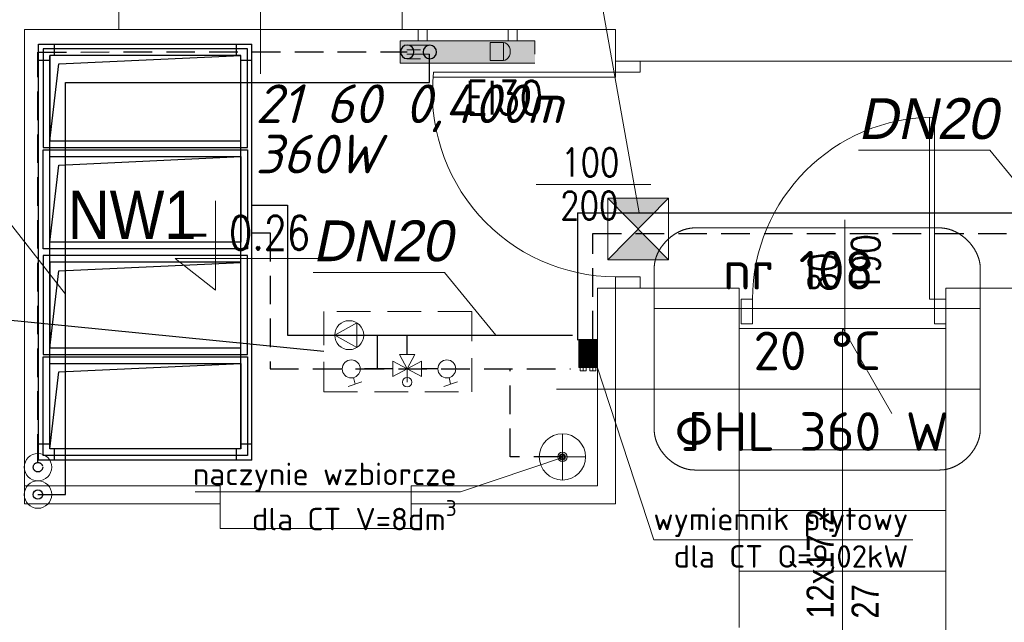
# Model space of a CAD drawing. Header units: millimetres. Extents: x 12823 to 36134, y -75536 to -5600.
# Tile 22 of 26: x 34372 to 34810, y -74366 to -74098. Entities that reach past the tile are written whole.
import ezdxf
from ezdxf import colors
from ezdxf.entities.mleader import LeaderData, LeaderLine
from ezdxf.math import Vec2, Vec3

# ---------------------------------------------------------------- set-up
doc = ezdxf.new("R2010")
doc.units = ezdxf.units.MM
for name, pattern in [('2_BUBS05', [1.5, 1, -0.5]), ('CHSW', [0]), ('DASHED', [19.05, 12.7, -6.35])]:
    doc.linetypes.add(name, pattern=pattern)
doc.layers.get('0').update_dxf_attribs({"lineweight": 0})
doc.layers.add('F_SAN_Grzejniki CO na rzucie', color=16, linetype='Continuous')
doc.layers.add('SAN_Piony CO na rzucie', color=8, linetype='Continuous')
for name, color, linetype, lineweight in [('SAN_Armatura CO na rozwinięciu', 7, 'Continuous', 13), ('SAN_Armatura CO na rzucie', 7, 'Continuous', 20), ('SAN_ARMATURA_CO_NA_RZUCIE', 7, 'Continuous', 30), ('SAN_Etykiety pomieszczeń na rzucie', 112, 'Continuous', 15), ('SAN_Grzejniki CO na rzucie', 16, 'Continuous', 13), ('SAN_Przewody powrotne CO na rzucie', 150, 'DASHED', 30), ('SAN_Przewody zasilające CO na rzucie', 12, 'Continuous', 30), ('SAN_PRZEWODY_POWROTNE_CT', 46, 'Continuous', 30), ('SAN_PRZEWODY_ZASILAJACE_CT', 234, 'Continuous', 30), ('TK-CO-stary budynek zasilanie', 88, 'Continuous', 30), ('TK-CT opis', 184, 'Continuous', 9), ('TK-kotłownia urządzenia', 30, 'Continuous', 5), ('TK-kotłownia urządzenia opis', 30, 'Continuous', 9), ('TK-podklad', 252, 'Continuous', 13), ('TK-V-centrale', 126, 'Continuous', 5), ('TK-V-opis', 7, 'Continuous', 15), ('TK_URZĄDZENIA', 7, 'Continuous', 25)]:
    doc.layers.add(name, color=color, linetype=linetype, lineweight=lineweight)
doc.styles.add('BSKR', font='isocpeur.ttf')
doc.styles.add('Etykiety pomieszczeń na rzucie', font='ISOCPEUR')
doc.styles.add('ETYKIETY_PRZEWODOW_NA_RZUCIE', font='txt', dxfattribs={"oblique": 12, "height": 200})
doc.styles.add('Ev', font='txt')
doc.styles.add('Grzejniki CO na rzucie', font='isocpeui.ttf')
doc.styles.add('OPIS', font='simplex.shx', dxfattribs={"width": 0.75, "height": 18})
doc.styles.add('SIMPLEX', font='simplex.shx')

# ---------------------------------------------------------------- blocks, each defined once
blk = doc.blocks.new('zawór 3-drogowy')
at = {"layer": 'SAN_ARMATURA_CO_NA_RZUCIE', "color": 6, "lineweight": 18}
for p, q in [((-74423.65, 1470.75), (-74423.65, 1477.54)), ((-74410.95, 1477.54), (-74423.65, 1470.75)), ((-74410.95, 1470.75), (-74423.65, 1477.54)), ((-74417.3, 1474.14), (-74417.3, 1480.06)), ((-74410.95, 1477.54), (-74410.95, 1470.75)), ((-74420.69, 1467.8), (-74417.3, 1474.14)), ((-74413.9, 1467.8), (-74417.3, 1474.14)), ((-74413.9, 1467.8), (-74420.69, 1467.8))]:
    blk.add_line(p, q, dxfattribs=at)
blk.add_circle((-74417.3, 1480.06), 2.14, dxfattribs=at)
blk = doc.blocks.new('pompa obiegowa')
at = {"layer": 'SAN_ARMATURA_CO_NA_RZUCIE', "color": 6, "lineweight": 18}
for p, q in [((-74343.78, 1514.73), (-74353.61, 1520.22)), ((-74353.61, 1520.22), (-74353.61, 1509.23)), ((-74343.78, 1514.73), (-74353.61, 1509.23))]:
    blk.add_line(p, q, dxfattribs=at)
blk.add_circle((-74350.23, 1514.73), 6.45, dxfattribs=at)
blk = doc.blocks.new('ZODCSK')
at = {"layer": 'SAN_ARMATURA_CO_NA_RZUCIE', "color": 6, "linetype": 'CHSW', "lineweight": 18}
for p, q in [((-13.1, 77.7), (46.9, 57.7)), ((9.7, 38.8), (16.9, 67.7))]:
    blk.add_line(p, q, dxfattribs=at)
blk.add_circle((0, 0), 40, dxfattribs=at)
blk = doc.blocks.new('G$C44078408')
at = {"layer": 'TK-podklad', "linetype": 'Continuous'}
for p, q in [((1584.95, 1528.87), (1584.95, 1402.7)), ((1584.95, 1528.87), (1584.95, 1405.9)), ((1521.95, 1422.4), (1521.95, 1468.4)), ((1647.95, 1422.4), (1647.95, 1468.4)), ((1479.95, 1422.4), (1479.95, 1211.4)), ((1479.95, 1422.4), (1521.95, 1422.4)), ((1647.95, 1422.4), (1742.95, 1422.4)), ((1742.95, 1422.4), (1742.95, 1408.4)), ((1742.95, 1408.4), (1956.95, 1408.4)), ((1742.95, 1403.4), (1661.95, 1403.4)), ((1742.95, 1403.4), (1742.95, 1401.17)), ((1742.95, 1401.17), (1661.98, 1401.17)), ((1882.73, 1302.4), (1882.73, 1383.37)), ((1884.95, 1302.4), (1884.95, 1383.4)), ((1707.68, 1353.45), (1758.61, 1353.45)), ((1845, 1337.67), (1845, 1286.74)), ((1742.95, 1307.4), (1742.95, 1211.4)), ((1742.95, 1307.4), (1797.95, 1307.4)), ((1797.95, 1307.4), (1797.95, 1156.4)), ((1889.95, 1307.4), (1889.95, 1139.32)), ((1889.95, 1307.4), (1919.95, 1307.4)), ((1884.95, 1302.4), (1882.73, 1302.4)), ((1479.95, 1211.4), (1566.95, 1211.4)), ((1566.95, 1211.4), (1566.95, 1200.4)), ((1651.95, 1211.4), (1651.95, 1200.4)), ((1651.95, 1211.4), (1742.95, 1211.4)), ((1566.95, 1200.4), (1651.95, 1200.4))]:
    blk.add_line(p, q, dxfattribs=at)
at = {"layer": 'TK-podklad', "ltscale": 22}
for p, q in [((1647.95, 1422.4), (1521.95, 1422.4)), ((1734.95, 1307.4), (1734.95, 1219.4)), ((1742.95, 1307.4), (1734.95, 1307.4)), ((1797.95, 1289.4), (1889.95, 1289.4)), ((1843.95, 1121.2), (1843.95, 1289.4)), ((1844.13, 1289.48), (1865.9, 1251.55)), ((1797.95, 1262.4), (1889.95, 1262.4)), ((1797.95, 1235.4), (1889.95, 1235.4)), ((1479.95, 1219.4), (1566.95, 1219.4)), ((1566.95, 1219.4), (1566.95, 1211.4)), ((1651.95, 1219.4), (1734.95, 1219.4)), ((1651.95, 1219.4), (1651.95, 1211.4)), ((1797.95, 1208.4), (1889.95, 1208.4)), ((1797.95, 1181.4), (1889.95, 1181.4))]:
    blk.add_line(p, q, dxfattribs=at)
at = {"layer": 'TK-podklad'}
for p, q in [((1564.92, 1346.17), (1564.92, 1306.5)), ((1564.92, 1306.5), (1547.01, 1320.49)), ((1547.01, 1320.49), (1618.34, 1320.49))]:
    blk.add_line(p, q, dxfattribs=at)
at = {"layer": 'TK-podklad', "linetype": 'Continuous'}
for points in [[(1753.95, 1403.4), (1742.95, 1403.4), (1742.95, 1408.4), (1753.95, 1408.4)], [(1753.95, 1307.4), (1742.95, 1307.4), (1742.95, 1312.4), (1753.95, 1312.4)], [(1798.95, 1291.4), (1798.95, 1302.4), (1803.95, 1302.4), (1803.95, 1291.4)], [(1884.95, 1291.4), (1884.95, 1302.4), (1889.95, 1302.4), (1889.95, 1291.4)]]:
    blk.add_lwpolyline(points, close=True, dxfattribs=at)
for centre, radius, start, end in [((1743.31, 1394.27), 81.87, 173.5975, 269.7477), ((1884.95, 1302.4), 81, 90, 180)]:
    blk.add_arc(centre, radius, start, end, dxfattribs=at)
at = {"layer": 'TK-podklad', "linetype": 'Continuous', "style": 'SIMPLEX', "width": 0.8}
for s, height, p in [('EI30', 15, (1676.21, 1384.6)), ('100', 12.6, (1718.74, 1357.07)), ('200', 12.6, (1718.3, 1337.82)), ('- 0.26', 15, (1549.39, 1324.46))]:
    blk.add_text(s, height=height, dxfattribs=at).set_placement(p)
for s, p in [('190', (1860.63, 1305.36)), ('80', (1841.39, 1305.8))]:
    blk.add_text(s, height=12.6, rotation=90, dxfattribs=at).set_placement(p)
at = {"layer": 'TK-podklad', "lineweight": 13, "insert": (1844.01, 1160.32), "char_height": 12, "width": 116.8793, "attachment_point": 4, "rotation": 90}
blk.add_mtext('{\\fArial Narrow|b0|i0|c238|p34;12x17.2\\P27}', dxfattribs=at)
blk = doc.blocks.new('G$C4C26033C')
for p, q in [((-1850, -695), (-1850, 255)), ((-1850, 255), (0, 255)), ((-1779, 205), (-1779, 255)), ((-71, 255), (-71, 205)), ((0, 255), (0, -695)), ((-1850, 184), (-1800, 184)), ((-1800, -645), (-1800, 205)), ((-1800, 205), (-50, 205)), ((-1800, 205), (-1457.4, 165)), ((-1351, 205), (-1008.4, 165)), ((-880, 205), (-537.4, 165)), ((-430, 205), (-87.4, 165)), ((-50, -645), (-50, 205)), ((-50, 184), (0, 184)), ((-1457.4, 165), (-1420, -645)), ((-1008.4, 165), (-971, -645)), ((-537.4, 165), (-500, -645)), ((-87.4, 165), (-50, -645)), ((-1800, -624), (-1850, -624)), ((-1800, -645), (-50, -645)), ((-1779, -695), (-1779, -645)), ((-71, -645), (-71, -695)), ((0, -624), (-50, -624)), ((-1850, -695), (0, -695))]:
    blk.add_line(p, q)
for points in [[(-1830, -675), (-1830, 235), (-1390, 235), (-1390, -675)], [(-940, -675), (-940, 235), (-1380, 235), (-1380, -675)], [(-910, -675), (-910, 235), (-470, 235), (-470, -675)], [(-20, -675), (-20, 235), (-460, 235), (-460, -675)], [(-1800, -645), (-1800, 205), (-1420, 205), (-1420, -645)], [(-970, -645), (-970, 205), (-1350, 205), (-1350, -645)], [(-880, -645), (-880, 205), (-500, 205), (-500, -645)], [(-50, -645), (-50, 205), (-430, 205), (-430, -645)]]:
    blk.add_lwpolyline(points, close=True)
blk = doc.blocks.new('ZTGRZVK_P_V')
at = {"layer": 'SAN_Armatura CO na rozwinięciu'}
blk.add_lwpolyline([(-50, 40), (-110, 40), (-110, -40), (-50, -40), (-50, 40)], dxfattribs=at)
blk.add_ellipse((-110, 0), major_axis=(0, 40), ratio=0.75, start_param=0, end_param=3.141593, dxfattribs=at)
blk = doc.blocks.new('PLYVK_P_ALH_RIGHT_P_60_5_40_30_10')
at = {"ltscale": 22}
for p, q in [((-400, -50), (-400, -110)), ((-400, -150), (200, -150))]:
    blk.add_line(p, q, dxfattribs=at)
at = {"layer": 'F_SAN_Grzejniki CO na rzucie'}
blk.add_solid([(-400, -150), (200, -150), (-400, -50), (200, -50)], dxfattribs=at)
at = {"layer": 'SAN_Grzejniki CO na rzucie', "color": 9}
for p, q in [((170, -70), (70, -70)), ((170, -110), (70, -110)), ((170, -90), (110, -90)), ((170, -130), (110, -130))]:
    blk.add_line(p, q, dxfattribs=at)
at = {"layer": 'SAN_Grzejniki CO na rzucie'}
for points in [[(-320, -50), (-320, 0), (-280, 0), (-280, -50)], [(80, -50), (80, 0), (120, 0), (120, -50)], [(-400, -150), (200, -150), (200, -50), (-400, -50), (-400, -110)]]:
    blk.add_lwpolyline(points, dxfattribs=at)
blk = doc.blocks.new('VERTPIPECOSUPPLY_P')
at = {"layer": 'SAN_Przewody zasilające CO na rzucie', "lineweight": 30}
blk.add_circle((0, 0), 30, dxfattribs=at)
blk = doc.blocks.new('VERTPIPECORETURN_P')
at = {"layer": 'SAN_Przewody powrotne CO na rzucie', "linetype": 'Continuous', "lineweight": 30}
blk.add_circle((0, 0), 30, dxfattribs=at)
blk = doc.blocks.new('_None')
blk = doc.blocks.new('reflex s 8')
at = {"layer": 'TK-kotłownia urządzenia'}
for p, q in [((43498.52, -69101.14), (43498.52, -69121.74)), ((43488.22, -69111.44), (43508.82, -69111.44)), ((43498.52, -69111.44), (43498.52, -69111.44))]:
    blk.add_line(p, q, dxfattribs=at)
for radius in [10.3, 2.08, 1.34, 0.945]:
    blk.add_circle((43498.52, -69111.44), radius, dxfattribs=at)
blk = doc.blocks.new('reflex longtherm rmb 14 50')
at = {"layer": 'TK-kotłownia urządzenia'}
for p, q in [((44096.16, -69690.56), (44096.16, -69690.11)), ((44096.16, -69690.11), (44104.26, -69690.11)), ((44104.26, -69690.56), (44096.16, -69690.56)), ((44096.16, -69690.56), (44096.16, -69692.86)), ((44096.16, -69690.56), (44104.26, -69690.56)), ((44096.16, -69690.79), (44104.26, -69690.79)), ((44096.16, -69691.02), (44104.26, -69691.02)), ((44096.16, -69691.25), (44104.26, -69691.25)), ((44096.16, -69691.48), (44104.26, -69691.48)), ((44096.16, -69691.71), (44104.26, -69691.71)), ((44096.16, -69691.94), (44104.26, -69691.94)), ((44096.16, -69692.17), (44104.26, -69692.17)), ((44096.16, -69692.4), (44104.26, -69692.4)), ((44104.26, -69690.11), (44104.26, -69690.56)), ((44104.26, -69692.86), (44104.26, -69690.56)), ((44096.16, -69692.63), (44104.26, -69692.63)), ((44104.26, -69692.86), (44096.16, -69692.86)), ((44096.16, -69692.86), (44096.16, -69695.16)), ((44096.16, -69692.86), (44104.26, -69692.86)), ((44096.16, -69693.09), (44104.26, -69693.09)), ((44096.16, -69693.32), (44104.26, -69693.32)), ((44096.16, -69693.55), (44104.26, -69693.55)), ((44096.16, -69693.78), (44104.26, -69693.78)), ((44096.16, -69694.01), (44104.26, -69694.01)), ((44096.16, -69694.24), (44104.26, -69694.24)), ((44096.16, -69694.47), (44104.26, -69694.47)), ((44096.16, -69694.7), (44104.26, -69694.7)), ((44096.16, -69694.93), (44104.26, -69694.93)), ((44104.26, -69695.16), (44096.16, -69695.16)), ((44096.16, -69695.16), (44096.16, -69697.46)), ((44096.16, -69695.16), (44104.26, -69695.16)), ((44096.16, -69695.39), (44104.26, -69695.39)), ((44096.16, -69695.62), (44104.26, -69695.62)), ((44096.16, -69695.85), (44104.26, -69695.85)), ((44096.16, -69696.08), (44104.26, -69696.08)), ((44096.16, -69696.31), (44104.26, -69696.31)), ((44096.16, -69696.54), (44104.26, -69696.54)), ((44096.16, -69696.77), (44104.26, -69696.77)), ((44104.26, -69695.16), (44104.26, -69692.86)), ((44104.26, -69697.46), (44104.26, -69695.16)), ((44096.16, -69697), (44104.26, -69697)), ((44096.16, -69697.23), (44104.26, -69697.23)), ((44104.26, -69697.46), (44096.16, -69697.46)), ((44096.16, -69697.46), (44096.16, -69699.76)), ((44096.16, -69697.46), (44104.26, -69697.46)), ((44096.16, -69697.69), (44104.26, -69697.69)), ((44096.16, -69697.92), (44104.26, -69697.92)), ((44096.16, -69698.15), (44104.26, -69698.15)), ((44096.16, -69698.38), (44104.26, -69698.38)), ((44096.16, -69698.61), (44104.26, -69698.61)), ((44096.16, -69698.84), (44104.26, -69698.84)), ((44096.16, -69699.07), (44104.26, -69699.07)), ((44096.16, -69699.3), (44104.26, -69699.3)), ((44096.16, -69699.53), (44104.26, -69699.53)), ((44104.26, -69699.76), (44096.16, -69699.76)), ((44096.16, -69699.76), (44096.16, -69702.06)), ((44096.16, -69699.76), (44104.26, -69699.76)), ((44096.16, -69699.99), (44104.26, -69699.99)), ((44096.16, -69700.22), (44104.26, -69700.22)), ((44096.16, -69700.45), (44104.26, -69700.45)), ((44096.16, -69700.68), (44104.26, -69700.68)), ((44096.16, -69700.91), (44104.26, -69700.91)), ((44096.16, -69701.14), (44104.26, -69701.14)), ((44104.26, -69699.76), (44104.26, -69697.46)), ((44104.26, -69702.06), (44104.26, -69699.76)), ((44096.16, -69701.37), (44104.26, -69701.37)), ((44096.16, -69701.6), (44104.26, -69701.6)), ((44096.16, -69701.83), (44104.26, -69701.83)), ((44096.16, -69702.06), (44096.16, -69702.51)), ((44096.16, -69702.06), (44104.26, -69702.06)), ((44096.16, -69702.06), (44104.26, -69702.06)), ((44096.16, -69702.51), (44104.26, -69702.51)), ((44096.76, -69702.51), (44096.76, -69703.98)), ((44096.76, -69702.51), (44099.45, -69702.51)), ((44096.89, -69704.11), (44096.76, -69703.98)), ((44096.76, -69703.98), (44099.45, -69703.98)), ((44099.32, -69704.11), (44096.89, -69704.11)), ((44098.11, -69702.51), (44098.11, -69704.11)), ((44099.32, -69704.11), (44099.45, -69703.98)), ((44099.45, -69702.51), (44099.45, -69703.98)), ((44100.96, -69702.51), (44100.96, -69703.98)), ((44100.96, -69702.51), (44103.65, -69702.51)), ((44101.09, -69704.11), (44100.96, -69703.98)), ((44100.96, -69703.98), (44103.65, -69703.98)), ((44103.52, -69704.11), (44101.09, -69704.11)), ((44102.31, -69702.51), (44102.31, -69704.11)), ((44103.52, -69704.11), (44103.65, -69703.98)), ((44103.65, -69702.51), (44103.65, -69703.98)), ((44104.26, -69702.51), (44104.26, -69702.06))]:
    blk.add_line(p, q, dxfattribs=at)

msp = doc.modelspace()

# ---------------------------------------------------------------- hatches: boundary and pattern name
at = {"layer": 'TK-CO-stary budynek zasilanie', "lineweight": 20, "ltscale": 22}
h = msp.add_hatch(color=1, dxfattribs=at)
h.dxf.hatch_style = 1
h.paths.add_polyline_path([(34660.67, -74177.82), (34633.76, -74177.82), (34647.22, -74191.54)])
h.paths.add_polyline_path([(34647.22, -74191.54), (34633.76, -74205.27), (34660.67, -74205.27)])

# ---------------------------------------------------------------- linework, layer by layer
at = {"layer": 'SAN_Etykiety pomieszczeń na rzucie'}
msp.add_line((34654.35, -74262.84), (34610.88, -74262.84), dxfattribs=at)
msp.add_lwpolyline([(34654.35, -74262.84), (34654.35, -74226.94), (34799.45, -74226.94), (34799.45, -74262.84), (34654.35, -74262.84)], dxfattribs=at)
for points in [[(34654.35, -74226.94), (34654.35, -74226.88), (34654.35, -74226.82), (34654.35, -74226.76), (34654.35, -74226.68), (34654.35, -74226.6), (34654.35, -74226.51), (34654.35, -74226.41), (34654.35, -74226.31), (34654.35, -74226.2), (34654.35, -74226.09), (34654.35, -74225.96), (34654.35, -74225.84), (34654.35, -74225.7), (34654.35, -74225.56), (34654.35, -74225.41), (34654.35, -74225.26), (34654.35, -74225.11), (34654.35, -74224.94), (34654.35, -74224.78), (34654.35, -74224.6), (34654.35, -74224.43), (34654.35, -74224.24), (34654.35, -74224.06), (34654.35, -74223.87), (34654.35, -74223.67), (34654.35, -74223.47), (34654.35, -74223.27), (34654.35, -74223.07), (34654.35, -74222.86), (34654.35, -74222.64), (34654.35, -74222.43), (34654.35, -74222.21), (34654.35, -74221.99), (34654.35, -74221.76), (34654.35, -74221.54), (34654.35, -74221.31), (34654.35, -74221.08), (34654.35, -74220.84), (34654.35, -74220.61), (34654.35, -74220.37), (34654.35, -74220.13), (34654.35, -74219.89), (34654.35, -74219.65), (34654.35, -74219.41), (34654.35, -74219.16), (34654.35, -74218.92), (34654.35, -74218.67), (34654.35, -74218.43), (34654.35, -74218.18), (34654.35, -74217.94), (34654.35, -74217.69), (34654.35, -74217.44), (34654.35, -74217.2), (34654.35, -74216.95), (34654.35, -74216.71), (34654.35, -74216.47), (34654.35, -74216.22), (34654.35, -74215.98), (34654.35, -74215.74), (34654.35, -74215.5), (34654.35, -74215.27), (34654.35, -74215.03), (34654.35, -74214.8), (34654.35, -74214.56), (34654.35, -74214.34), (34654.35, -74214.11), (34654.35, -74213.88), (34654.35, -74213.66), (34654.35, -74213.44), (34654.35, -74213.23), (34654.35, -74213.01), (34654.35, -74212.81), (34654.35, -74212.6), (34654.35, -74212.4), (34654.35, -74212.2), (34654.35, -74212), (34654.35, -74211.81), (34654.35, -74211.63), (34654.35, -74211.45), (34654.35, -74211.27), (34654.35, -74211.1), (34654.35, -74210.93), (34654.35, -74210.77), (34654.35, -74210.61), (34654.35, -74210.46), (34654.35, -74210.31), (34654.35, -74210.17), (34654.35, -74210.04), (34654.35, -74209.91), (34654.35, -74209.79), (34654.35, -74209.67), (34654.35, -74209.56), (34654.35, -74209.46), (34654.35, -74209.36), (34654.35, -74209.27), (34654.35, -74209.19), (34654.35, -74209.11), (34654.35, -74209.05), (34654.35, -74208.99), (34654.35, -74208.94), (34654.35, -74208.67), (34654.36, -74208.4), (34654.38, -74208.13), (34654.39, -74207.86), (34654.42, -74207.59), (34654.45, -74207.32), (34654.48, -74207.05), (34654.52, -74206.78), (34654.56, -74206.51), (34654.61, -74206.25), (34654.67, -74205.98), (34654.73, -74205.72), (34654.79, -74205.45), (34654.86, -74205.19), (34654.93, -74204.92), (34655.01, -74204.66), (34655.09, -74204.4), (34655.17, -74204.14), (34655.26, -74203.88), (34655.36, -74203.62), (34655.46, -74203.36), (34655.56, -74203.1), (34655.67, -74202.85), (34655.78, -74202.59), (34655.9, -74202.34), (34656.02, -74202.09), (34656.14, -74201.84), (34656.27, -74201.59), (34656.4, -74201.35), (34656.54, -74201.1), (34656.68, -74200.86), (34656.82, -74200.62), (34656.97, -74200.37), (34657.12, -74200.14), (34657.27, -74199.9), (34657.43, -74199.67), (34657.59, -74199.43), (34657.76, -74199.2), (34657.92, -74198.97), (34658.1, -74198.75), (34658.27, -74198.52), (34658.45, -74198.3), (34658.63, -74198.08), (34658.81, -74197.86), (34659, -74197.65), (34659.19, -74197.44), (34659.38, -74197.23), (34659.58, -74197.02), (34659.78, -74196.81), (34659.98, -74196.61), (34660.18, -74196.41), (34660.39, -74196.21), (34660.6, -74196.02), (34660.81, -74195.83), (34661.02, -74195.64), (34661.24, -74195.46), (34661.46, -74195.27), (34661.68, -74195.09), (34661.9, -74194.92), (34662.13, -74194.74), (34662.36, -74194.57), (34662.59, -74194.41), (34662.82, -74194.25), (34663.05, -74194.09), (34663.29, -74193.93), (34663.53, -74193.78), (34663.77, -74193.63), (34664.01, -74193.48), (34664.25, -74193.34), (34664.49, -74193.2), (34664.74, -74193.07), (34664.99, -74192.94), (34665.24, -74192.81), (34665.49, -74192.69), (34665.74, -74192.57), (34666, -74192.45), (34666.25, -74192.34), (34666.51, -74192.23), (34666.77, -74192.13), (34667.02, -74192.03), (34667.28, -74191.94), (34667.54, -74191.85), (34667.81, -74191.76), (34668.07, -74191.68), (34668.33, -74191.61), (34668.6, -74191.54), (34668.86, -74191.47), (34669.13, -74191.41), (34669.39, -74191.35), (34669.66, -74191.29), (34669.93, -74191.25), (34670.2, -74191.2), (34670.46, -74191.16), (34670.73, -74191.13), (34671, -74191.1), (34671.27, -74191.08), (34671.54, -74191.06), (34671.81, -74191.05), (34672.08, -74191.04), (34672.35, -74191.04), (34672.43, -74191.04), (34672.57, -74191.04), (34672.77, -74191.04), (34673.03, -74191.04), (34673.35, -74191.04), (34673.72, -74191.04), (34674.15, -74191.04), (34674.63, -74191.04), (34675.17, -74191.04), (34675.75, -74191.04), (34676.39, -74191.04), (34677.07, -74191.04), (34677.81, -74191.04), (34678.58, -74191.04), (34679.41, -74191.04), (34680.28, -74191.04), (34681.19, -74191.04), (34682.14, -74191.04), (34683.13, -74191.04), (34684.16, -74191.04), (34685.23, -74191.04), (34686.33, -74191.04), (34687.47, -74191.04), (34688.64, -74191.04), (34689.85, -74191.04), (34691.09, -74191.04), (34692.35, -74191.04), (34693.65, -74191.04), (34694.97, -74191.04), (34696.32, -74191.04), (34697.7, -74191.04), (34699.09, -74191.04), (34700.51, -74191.04), (34701.96, -74191.04), (34703.42, -74191.04), (34704.9, -74191.04), (34706.4, -74191.04), (34707.91, -74191.04), (34709.44, -74191.04), (34710.99, -74191.04), (34712.54, -74191.04), (34714.11, -74191.04), (34715.69, -74191.04), (34717.27, -74191.04), (34718.87, -74191.04), (34720.47, -74191.04), (34722.07, -74191.04), (34723.68, -74191.04), (34725.29, -74191.04), (34726.9, -74191.04), (34728.51, -74191.04), (34730.13, -74191.04), (34731.73, -74191.04), (34733.34, -74191.04), (34734.94, -74191.04), (34736.53, -74191.04), (34738.12, -74191.04), (34739.7, -74191.04), (34741.26, -74191.04), (34742.82, -74191.04), (34744.36, -74191.04), (34745.89, -74191.04), (34747.41, -74191.04), (34748.9, -74191.04), (34750.39, -74191.04), (34751.85, -74191.04), (34753.29, -74191.04), (34754.71, -74191.04), (34756.11, -74191.04), (34757.48, -74191.04), (34758.83, -74191.04), (34760.16, -74191.04), (34761.45, -74191.04), (34762.72, -74191.04), (34763.95, -74191.04), (34765.16, -74191.04), (34766.33, -74191.04), (34767.47, -74191.04), (34768.58, -74191.04), (34769.64, -74191.04), (34770.67, -74191.04), (34771.67, -74191.04), (34772.62, -74191.04), (34773.53, -74191.04), (34774.4, -74191.04), (34775.22, -74191.04), (34776, -74191.04), (34776.73, -74191.04), (34777.42, -74191.04), (34778.05, -74191.04), (34778.64, -74191.04), (34779.17, -74191.04), (34779.65, -74191.04), (34780.08, -74191.04), (34780.46, -74191.04), (34780.77, -74191.04), (34781.03, -74191.04), (34781.23, -74191.04), (34781.37, -74191.04), (34781.45, -74191.04), (34781.72, -74191.04), (34781.99, -74191.05), (34782.26, -74191.06), (34782.53, -74191.08), (34782.8, -74191.1), (34783.07, -74191.13), (34783.34, -74191.17), (34783.61, -74191.2), (34783.88, -74191.25), (34784.14, -74191.3), (34784.41, -74191.35), (34784.68, -74191.41), (34784.94, -74191.47), (34785.21, -74191.54), (34785.47, -74191.61), (34785.73, -74191.69), (34786, -74191.77), (34786.26, -74191.86), (34786.52, -74191.95), (34786.78, -74192.04), (34787.04, -74192.14), (34787.3, -74192.25), (34787.55, -74192.35), (34787.81, -74192.47), (34788.06, -74192.58), (34788.31, -74192.7), (34788.56, -74192.83), (34788.81, -74192.96), (34789.06, -74193.09), (34789.31, -74193.22), (34789.55, -74193.36), (34789.8, -74193.51), (34790.04, -74193.65), (34790.28, -74193.8), (34790.52, -74193.96), (34790.75, -74194.12), (34790.99, -74194.28), (34791.22, -74194.44), (34791.45, -74194.61), (34791.68, -74194.78), (34791.9, -74194.95), (34792.13, -74195.13), (34792.35, -74195.31), (34792.57, -74195.5), (34792.78, -74195.68), (34793, -74195.87), (34793.21, -74196.07), (34793.42, -74196.26), (34793.62, -74196.46), (34793.83, -74196.66), (34794.03, -74196.86), (34794.23, -74197.07), (34794.42, -74197.28), (34794.61, -74197.49), (34794.8, -74197.71), (34794.99, -74197.92), (34795.18, -74198.14), (34795.36, -74198.36), (34795.53, -74198.59), (34795.71, -74198.81), (34795.88, -74199.04), (34796.05, -74199.27), (34796.21, -74199.5), (34796.37, -74199.74), (34796.53, -74199.97), (34796.68, -74200.21), (34796.83, -74200.45), (34796.98, -74200.69), (34797.13, -74200.93), (34797.26, -74201.18), (34797.4, -74201.43), (34797.53, -74201.67), (34797.66, -74201.92), (34797.78, -74202.17), (34797.9, -74202.43), (34798.02, -74202.68), (34798.13, -74202.94), (34798.24, -74203.19), (34798.34, -74203.45), (34798.44, -74203.71), (34798.54, -74203.97), (34798.63, -74204.23), (34798.72, -74204.49), (34798.8, -74204.75), (34798.87, -74205.02), (34798.95, -74205.28), (34799.02, -74205.55), (34799.08, -74205.81), (34799.14, -74206.08), (34799.19, -74206.34), (34799.24, -74206.61), (34799.28, -74206.88), (34799.32, -74207.15), (34799.36, -74207.42), (34799.39, -74207.69), (34799.41, -74207.96), (34799.43, -74208.23), (34799.44, -74208.5), (34799.45, -74208.77), (34799.45, -74209.04), (34799.45, -74209.09), (34799.45, -74209.15), (34799.45, -74209.21), (34799.45, -74209.29), (34799.45, -74209.37), (34799.45, -74209.46), (34799.45, -74209.56), (34799.45, -74209.66), (34799.45, -74209.77), (34799.45, -74209.88), (34799.45, -74210), (34799.45, -74210.13), (34799.45, -74210.27), (34799.45, -74210.41), (34799.45, -74210.55), (34799.45, -74210.7), (34799.45, -74210.86), (34799.45, -74211.02), (34799.45, -74211.19), (34799.45, -74211.36), (34799.45, -74211.53), (34799.45, -74211.72), (34799.45, -74211.9), (34799.45, -74212.09), (34799.45, -74212.28), (34799.45, -74212.48), (34799.45, -74212.68), (34799.45, -74212.89), (34799.45, -74213.09), (34799.45, -74213.31), (34799.45, -74213.52), (34799.45, -74213.74), (34799.45, -74213.96), (34799.45, -74214.18), (34799.45, -74214.41), (34799.45, -74214.63), (34799.45, -74214.86), (34799.45, -74215.1), (34799.45, -74215.33), (34799.45, -74215.57), (34799.45, -74215.8), (34799.45, -74216.04), (34799.45, -74216.28), (34799.45, -74216.52), (34799.45, -74216.77), (34799.45, -74217.01), (34799.45, -74217.25), (34799.45, -74217.5), (34799.45, -74217.74), (34799.45, -74217.99), (34799.45, -74218.23), (34799.45, -74218.47), (34799.45, -74218.72), (34799.45, -74218.96), (34799.45, -74219.21), (34799.45, -74219.45), (34799.45, -74219.69), (34799.45, -74219.93), (34799.45, -74220.17), (34799.45, -74220.4), (34799.45, -74220.64), (34799.45, -74220.87), (34799.45, -74221.11), (34799.45, -74221.34), (34799.45, -74221.57), (34799.45, -74221.79), (34799.45, -74222.01), (34799.45, -74222.23), (34799.45, -74222.45), (34799.45, -74222.67), (34799.45, -74222.88), (34799.45, -74223.09), (34799.45, -74223.29), (34799.45, -74223.49), (34799.45, -74223.69), (34799.45, -74223.88), (34799.45, -74224.07), (34799.45, -74224.26), (34799.45, -74224.44), (34799.45, -74224.61), (34799.45, -74224.78), (34799.45, -74224.95), (34799.45, -74225.11), (34799.45, -74225.27), (34799.45, -74225.42), (34799.45, -74225.57), (34799.45, -74225.71), (34799.45, -74225.84), (34799.45, -74225.97), (34799.45, -74226.09), (34799.45, -74226.2), (34799.45, -74226.31), (34799.45, -74226.42), (34799.45, -74226.51), (34799.45, -74226.6), (34799.45, -74226.68), (34799.45, -74226.76), (34799.45, -74226.82), (34799.45, -74226.88), (34799.45, -74226.94)], [(34654.35, -74262.84), (34654.35, -74262.89), (34654.35, -74262.95), (34654.35, -74263.01), (34654.35, -74263.09), (34654.35, -74263.17), (34654.35, -74263.26), (34654.35, -74263.36), (34654.35, -74263.46), (34654.35, -74263.57), (34654.35, -74263.69), (34654.35, -74263.81), (34654.35, -74263.94), (34654.35, -74264.07), (34654.35, -74264.21), (34654.35, -74264.36), (34654.35, -74264.51), (34654.35, -74264.67), (34654.35, -74264.83), (34654.35, -74265), (34654.35, -74265.17), (34654.35, -74265.35), (34654.35, -74265.53), (34654.35, -74265.71), (34654.35, -74265.9), (34654.35, -74266.1), (34654.35, -74266.3), (34654.35, -74266.5), (34654.35, -74266.71), (34654.35, -74266.91), (34654.35, -74267.13), (34654.35, -74267.34), (34654.35, -74267.56), (34654.35, -74267.78), (34654.35, -74268.01), (34654.35, -74268.24), (34654.35, -74268.46), (34654.35, -74268.7), (34654.35, -74268.93), (34654.35, -74269.17), (34654.35, -74269.4), (34654.35, -74269.64), (34654.35, -74269.88), (34654.35, -74270.12), (34654.35, -74270.37), (34654.35, -74270.61), (34654.35, -74270.85), (34654.35, -74271.1), (34654.35, -74271.34), (34654.35, -74271.59), (34654.35, -74271.84), (34654.35, -74272.08), (34654.35, -74272.33), (34654.35, -74272.57), (34654.35, -74272.82), (34654.35, -74273.06), (34654.35, -74273.31), (34654.35, -74273.55), (34654.35, -74273.79), (34654.35, -74274.03), (34654.35, -74274.27), (34654.35, -74274.51), (34654.35, -74274.74), (34654.35, -74274.98), (34654.35, -74275.21), (34654.35, -74275.44), (34654.35, -74275.66), (34654.35, -74275.89), (34654.35, -74276.11), (34654.35, -74276.33), (34654.35, -74276.54), (34654.35, -74276.76), (34654.35, -74276.97), (34654.35, -74277.17), (34654.35, -74277.37), (34654.35, -74277.57), (34654.35, -74277.77), (34654.35, -74277.96), (34654.35, -74278.14), (34654.35, -74278.33), (34654.35, -74278.5), (34654.35, -74278.68), (34654.35, -74278.84), (34654.35, -74279.01), (34654.35, -74279.16), (34654.35, -74279.31), (34654.35, -74279.46), (34654.35, -74279.6), (34654.35, -74279.74), (34654.35, -74279.86), (34654.35, -74279.99), (34654.35, -74280.1), (34654.35, -74280.21), (34654.35, -74280.31), (34654.35, -74280.41), (34654.35, -74280.5), (34654.35, -74280.58), (34654.35, -74280.66), (34654.35, -74280.72), (34654.35, -74280.78), (34654.35, -74280.84), (34654.35, -74281.11), (34654.36, -74281.38), (34654.38, -74281.65), (34654.39, -74281.91), (34654.42, -74282.18), (34654.45, -74282.45), (34654.48, -74282.72), (34654.52, -74282.99), (34654.56, -74283.26), (34654.61, -74283.52), (34654.67, -74283.79), (34654.73, -74284.06), (34654.79, -74284.32), (34654.86, -74284.59), (34654.93, -74284.85), (34655.01, -74285.11), (34655.09, -74285.37), (34655.17, -74285.63), (34655.26, -74285.89), (34655.36, -74286.15), (34655.46, -74286.41), (34655.56, -74286.67), (34655.67, -74286.92), (34655.78, -74287.18), (34655.9, -74287.43), (34656.02, -74287.68), (34656.14, -74287.93), (34656.27, -74288.18), (34656.4, -74288.43), (34656.54, -74288.67), (34656.68, -74288.91), (34656.82, -74289.16), (34656.97, -74289.4), (34657.12, -74289.64), (34657.27, -74289.87), (34657.43, -74290.11), (34657.59, -74290.34), (34657.76, -74290.57), (34657.92, -74290.8), (34658.1, -74291.02), (34658.27, -74291.25), (34658.45, -74291.47), (34658.63, -74291.69), (34658.81, -74291.91), (34659, -74292.12), (34659.19, -74292.34), (34659.38, -74292.55), (34659.58, -74292.75), (34659.78, -74292.96), (34659.98, -74293.16), (34660.18, -74293.36), (34660.39, -74293.56), (34660.6, -74293.75), (34660.81, -74293.94), (34661.02, -74294.13), (34661.24, -74294.32), (34661.46, -74294.5), (34661.68, -74294.68), (34661.9, -74294.85), (34662.13, -74295.03), (34662.36, -74295.2), (34662.59, -74295.36), (34662.82, -74295.53), (34663.05, -74295.69), (34663.29, -74295.84), (34663.53, -74296), (34663.77, -74296.14), (34664.01, -74296.29), (34664.25, -74296.43), (34664.49, -74296.57), (34664.74, -74296.71), (34664.99, -74296.84), (34665.24, -74296.96), (34665.49, -74297.09), (34665.74, -74297.2), (34666, -74297.32), (34666.25, -74297.43), (34666.51, -74297.54), (34666.77, -74297.64), (34667.02, -74297.74), (34667.28, -74297.83), (34667.54, -74297.92), (34667.81, -74298.01), (34668.07, -74298.09), (34668.33, -74298.16), (34668.6, -74298.24), (34668.86, -74298.3), (34669.13, -74298.37), (34669.39, -74298.42), (34669.66, -74298.48), (34669.93, -74298.53), (34670.2, -74298.57), (34670.46, -74298.61), (34670.73, -74298.64), (34671, -74298.67), (34671.27, -74298.69), (34671.54, -74298.71), (34671.81, -74298.73), (34672.08, -74298.73), (34672.35, -74298.74), (34672.43, -74298.74), (34672.57, -74298.74), (34672.77, -74298.74), (34673.03, -74298.74), (34673.35, -74298.74), (34673.72, -74298.74), (34674.15, -74298.74), (34674.63, -74298.74), (34675.17, -74298.74), (34675.75, -74298.74), (34676.39, -74298.74), (34677.07, -74298.74), (34677.81, -74298.74), (34678.58, -74298.74), (34679.41, -74298.74), (34680.28, -74298.74), (34681.19, -74298.74), (34682.14, -74298.74), (34683.13, -74298.74), (34684.16, -74298.74), (34685.23, -74298.74), (34686.33, -74298.74), (34687.47, -74298.74), (34688.64, -74298.74), (34689.85, -74298.74), (34691.09, -74298.74), (34692.35, -74298.74), (34693.65, -74298.74), (34694.97, -74298.74), (34696.32, -74298.74), (34697.7, -74298.74), (34699.09, -74298.74), (34700.51, -74298.74), (34701.96, -74298.74), (34703.42, -74298.74), (34704.9, -74298.74), (34706.4, -74298.74), (34707.91, -74298.74), (34709.44, -74298.74), (34710.99, -74298.74), (34712.54, -74298.74), (34714.11, -74298.74), (34715.69, -74298.74), (34717.27, -74298.74), (34718.87, -74298.74), (34720.47, -74298.74), (34722.07, -74298.74), (34723.68, -74298.74), (34725.29, -74298.74), (34726.9, -74298.74), (34728.51, -74298.74), (34730.13, -74298.74), (34731.73, -74298.74), (34733.34, -74298.74), (34734.94, -74298.74), (34736.53, -74298.74), (34738.12, -74298.74), (34739.7, -74298.74), (34741.26, -74298.74), (34742.82, -74298.74), (34744.36, -74298.74), (34745.89, -74298.74), (34747.41, -74298.74), (34748.9, -74298.74), (34750.39, -74298.74), (34751.85, -74298.74), (34753.29, -74298.74), (34754.71, -74298.74), (34756.11, -74298.74), (34757.48, -74298.74), (34758.83, -74298.74), (34760.16, -74298.74), (34761.45, -74298.74), (34762.72, -74298.74), (34763.95, -74298.74), (34765.16, -74298.74), (34766.33, -74298.74), (34767.47, -74298.74), (34768.58, -74298.74), (34769.64, -74298.74), (34770.67, -74298.74), (34771.67, -74298.74), (34772.62, -74298.74), (34773.53, -74298.74), (34774.4, -74298.74), (34775.22, -74298.74), (34776, -74298.74), (34776.73, -74298.74), (34777.42, -74298.74), (34778.05, -74298.74), (34778.64, -74298.74), (34779.17, -74298.74), (34779.65, -74298.74), (34780.08, -74298.74), (34780.46, -74298.74), (34780.77, -74298.74), (34781.03, -74298.74), (34781.23, -74298.74), (34781.37, -74298.74), (34781.45, -74298.74), (34781.72, -74298.73), (34781.99, -74298.73), (34782.26, -74298.71), (34782.53, -74298.69), (34782.8, -74298.67), (34783.07, -74298.64), (34783.34, -74298.61), (34783.61, -74298.57), (34783.88, -74298.52), (34784.14, -74298.47), (34784.41, -74298.42), (34784.68, -74298.36), (34784.94, -74298.3), (34785.21, -74298.23), (34785.47, -74298.16), (34785.73, -74298.08), (34786, -74298), (34786.26, -74297.91), (34786.52, -74297.82), (34786.78, -74297.73), (34787.04, -74297.63), (34787.3, -74297.52), (34787.55, -74297.42), (34787.81, -74297.31), (34788.06, -74297.19), (34788.31, -74297.07), (34788.56, -74296.94), (34788.81, -74296.82), (34789.06, -74296.68), (34789.31, -74296.55), (34789.55, -74296.41), (34789.8, -74296.27), (34790.04, -74296.12), (34790.28, -74295.97), (34790.52, -74295.81), (34790.75, -74295.66), (34790.99, -74295.5), (34791.22, -74295.33), (34791.45, -74295.16), (34791.68, -74294.99), (34791.9, -74294.82), (34792.13, -74294.64), (34792.35, -74294.46), (34792.57, -74294.28), (34792.78, -74294.09), (34793, -74293.9), (34793.21, -74293.71), (34793.42, -74293.51), (34793.62, -74293.31), (34793.83, -74293.11), (34794.03, -74292.91), (34794.23, -74292.7), (34794.42, -74292.49), (34794.61, -74292.28), (34794.8, -74292.07), (34794.99, -74291.85), (34795.18, -74291.63), (34795.36, -74291.41), (34795.53, -74291.19), (34795.71, -74290.96), (34795.88, -74290.73), (34796.05, -74290.5), (34796.21, -74290.27), (34796.37, -74290.04), (34796.53, -74289.8), (34796.68, -74289.56), (34796.83, -74289.32), (34796.98, -74289.08), (34797.13, -74288.84), (34797.26, -74288.59), (34797.4, -74288.35), (34797.53, -74288.1), (34797.66, -74287.85), (34797.78, -74287.6), (34797.9, -74287.35), (34798.02, -74287.09), (34798.13, -74286.84), (34798.24, -74286.58), (34798.34, -74286.32), (34798.44, -74286.06), (34798.54, -74285.8), (34798.63, -74285.54), (34798.72, -74285.28), (34798.8, -74285.02), (34798.87, -74284.76), (34798.95, -74284.49), (34799.02, -74284.23), (34799.08, -74283.96), (34799.14, -74283.69), (34799.19, -74283.43), (34799.24, -74283.16), (34799.28, -74282.89), (34799.32, -74282.62), (34799.36, -74282.35), (34799.39, -74282.08), (34799.41, -74281.82), (34799.43, -74281.55), (34799.44, -74281.28), (34799.45, -74281.01), (34799.45, -74280.74), (34799.45, -74280.68), (34799.45, -74280.62), (34799.45, -74280.56), (34799.45, -74280.48), (34799.45, -74280.4), (34799.45, -74280.31), (34799.45, -74280.22), (34799.45, -74280.11), (34799.45, -74280), (34799.45, -74279.89), (34799.45, -74279.77), (34799.45, -74279.64), (34799.45, -74279.51), (34799.45, -74279.37), (34799.45, -74279.22), (34799.45, -74279.07), (34799.45, -74278.91), (34799.45, -74278.75), (34799.45, -74278.58), (34799.45, -74278.41), (34799.45, -74278.24), (34799.45, -74278.06), (34799.45, -74277.87), (34799.45, -74277.68), (34799.45, -74277.49), (34799.45, -74277.29), (34799.45, -74277.09), (34799.45, -74276.89), (34799.45, -74276.68), (34799.45, -74276.47), (34799.45, -74276.25), (34799.45, -74276.03), (34799.45, -74275.81), (34799.45, -74275.59), (34799.45, -74275.37), (34799.45, -74275.14), (34799.45, -74274.91), (34799.45, -74274.67), (34799.45, -74274.44), (34799.45, -74274.2), (34799.45, -74273.97), (34799.45, -74273.73), (34799.45, -74273.49), (34799.45, -74273.25), (34799.45, -74273.01), (34799.45, -74272.76), (34799.45, -74272.52), (34799.45, -74272.27), (34799.45, -74272.03), (34799.45, -74271.79), (34799.45, -74271.54), (34799.45, -74271.3), (34799.45, -74271.05), (34799.45, -74270.81), (34799.45, -74270.57), (34799.45, -74270.32), (34799.45, -74270.08), (34799.45, -74269.84), (34799.45, -74269.6), (34799.45, -74269.37), (34799.45, -74269.13), (34799.45, -74268.9), (34799.45, -74268.66), (34799.45, -74268.43), (34799.45, -74268.21), (34799.45, -74267.98), (34799.45, -74267.76), (34799.45, -74267.54), (34799.45, -74267.32), (34799.45, -74267.11), (34799.45, -74266.89), (34799.45, -74266.69), (34799.45, -74266.48), (34799.45, -74266.28), (34799.45, -74266.08), (34799.45, -74265.89), (34799.45, -74265.7), (34799.45, -74265.52), (34799.45, -74265.33), (34799.45, -74265.16), (34799.45, -74264.99), (34799.45, -74264.82), (34799.45, -74264.66), (34799.45, -74264.5), (34799.45, -74264.35), (34799.45, -74264.21), (34799.45, -74264.07), (34799.45, -74263.93), (34799.45, -74263.8), (34799.45, -74263.68), (34799.45, -74263.57), (34799.45, -74263.46), (34799.45, -74263.36), (34799.45, -74263.26), (34799.45, -74263.17), (34799.45, -74263.09), (34799.45, -74263.01), (34799.45, -74262.95), (34799.45, -74262.89), (34799.45, -74262.84)]]:
    msp.add_spline(points, degree=3, dxfattribs=at)
at = {"layer": 'SAN_Przewody powrotne CO na rzucie', "linetype": 'DASHED'}
for p, q in [((34380.09, -74112.78), (34544.43, -74112.7)), ((34380.09, -74295.48), (34380.09, -74112.78))]:
    msp.add_line(p, q, dxfattribs=at)
at = {"layer": 'SAN_Przewody powrotne CO na rzucie', "linetype": 'ByBlock', "lineweight": 5}
msp.add_circle((34380.09, -74297.48), 6.1, dxfattribs=at)
at = {"layer": 'SAN_Przewody powrotne CO na rzucie', "linetype": 'DASHED'}
msp.add_circle((34380.09, -74297.48), 2.1, dxfattribs=at)
at = {"layer": 'SAN_Przewody zasilające CO na rzucie', "linetype": 'CHSW'}
for p, q in [((34554.29, -74126.39), (34554.29, -74113.78)), ((34392.29, -74309.68), (34392.29, -74126.39)), ((34392.29, -74126.39), (34554.29, -74126.39)), ((34380.09, -74309.68), (34392.29, -74309.68))]:
    msp.add_line(p, q, dxfattribs=at)
at = {"layer": 'SAN_Przewody zasilające CO na rzucie', "lineweight": 9}
msp.add_lwpolyline([(34308.84, -74188.43), (34367.34, -74188.43), (34392.29, -74220.56)], dxfattribs=at)
at = {"layer": 'SAN_Przewody zasilające CO na rzucie', "linetype": 'CHSW', "lineweight": 5}
msp.add_circle((34380.09, -74309.68), 6.1, dxfattribs=at)
at = {"layer": 'SAN_Przewody zasilające CO na rzucie', "linetype": 'CHSW'}
msp.add_circle((34380.09, -74309.68), 2.1, dxfattribs=at)
at = {"layer": 'SAN_PRZEWODY_POWROTNE_CT', "linetype": 'DASHED'}
for p, q in [((34475.33, -74193.28), (34483.37, -74193.28)), ((34483.37, -74193.28), (34483.37, -74253.75)), ((34483.37, -74253.75), (34617.05, -74253.75)), ((34538.05, -74253.75), (34523.52, -74253.75)), ((34558.06, -74253.75), (34550.75, -74253.75)), ((34590.29, -74292.93), (34590.29, -74253.75)), ((34613.48, -74292.93), (34590.29, -74292.93))]:
    msp.add_line(p, q, dxfattribs=at)
at = {"layer": 'SAN_PRZEWODY_POWROTNE_CT', "color": 152, "linetype": 'DASHED'}
for p, q in [((34627.04, -74240.68), (34627.04, -74193.52)), ((34627.04, -74193.52), (34882.51, -74193.52))]:
    msp.add_line(p, q, dxfattribs=at)
at = {"layer": 'SAN_PRZEWODY_POWROTNE_CT'}
msp.add_line((34531.24, -74253.75), (34531.24, -74238.75), dxfattribs=at)
at = {"layer": 'SAN_PRZEWODY_ZASILAJACE_CT', "linetype": 'CHSW'}
for p, q in [((34475.33, -74180.96), (34491.07, -74180.96)), ((34491.07, -74180.96), (34491.07, -74238.75)), ((34491.07, -74238.75), (34617.99, -74238.75))]:
    msp.add_line(p, q, dxfattribs=at)
at = {"layer": 'SAN_PRZEWODY_ZASILAJACE_CT', "color": 114, "linetype": 'CHSW'}
for q in [(34873.78, -74184.36), (34620.28, -74240.91)]:
    msp.add_line((34620.28, -74184.36), q, dxfattribs=at)
at = {"layer": 'SAN_PRZEWODY_ZASILAJACE_CT'}
msp.add_line((34544.4, -74247.4), (34544.4, -74238.75), dxfattribs=at)
at = {"layer": 'SAN_PRZEWODY_ZASILAJACE_CT', "color": 114, "linetype": 'CHSW', "lineweight": 5}
msp.add_lwpolyline([(34745.27, -74156.43), (34803.77, -74156.43), (34826.57, -74184.36)], dxfattribs=at)
at = {"layer": 'SAN_PRZEWODY_ZASILAJACE_CT', "linetype": 'CHSW', "lineweight": 9}
msp.add_lwpolyline([(34502.58, -74210.82), (34561.07, -74210.82), (34583.87, -74238.75)], dxfattribs=at)
at = {"layer": 'TK-CO-stary budynek zasilanie', "color": 1, "lineweight": 20, "ltscale": 22}
for p, q in [((34633.76, -74205.27), (34660.67, -74177.82)), ((34633.76, -74177.82), (34660.67, -74205.27))]:
    msp.add_line(p, q, dxfattribs=at)
at = {"layer": 'TK-CO-stary budynek zasilanie', "color": 1, "lineweight": 9}
msp.add_lwpolyline([(34491.61, -74054.63), (34624.53, -74054.63), (34647.6, -74184.36)], dxfattribs=at)
at = {"layer": 'TK-CO-stary budynek zasilanie', "color": 1, "lineweight": 20, "ltscale": 22}
msp.add_lwpolyline([(34633.76, -74205.27), (34633.76, -74177.82), (34660.67, -74177.82), (34660.67, -74205.27)], close=True, dxfattribs=at)
at = {"layer": 'TK-CT opis', "linetype": '2_BUBS05', "ltscale": 15}
msp.add_lwpolyline([(34507.31, -74263.98), (34573.12, -74263.98), (34573.12, -74228.15), (34507.31, -74228.15)], close=True, dxfattribs=at)
at = {"layer": 'TK-kotłownia urządzenia opis'}
for points in [[(34769.44, -74329.83), (34654.25, -74329.83), (34628.94, -74252.86)], [(34450.04, -74308.46), (34568.08, -74308.46), (34614.43, -74292.93)]]:
    msp.add_lwpolyline(points, dxfattribs=at)

# ---------------------------------------------------------------- block references
at = {"layer": 'SAN_Armatura CO na rzucie', "xscale": 0.1, "yscale": 0.09999999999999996, "zscale": 0.1, "rotation": 180}
msp.add_blockref('ZTGRZVK_P_V', (34576.29, -74112.55), dxfattribs=at)
at = {"layer": 'SAN_ARMATURA_CO_NA_RZUCIE', "xscale": -1}
for name, p, rotation in [('pompa obiegowa', (-39831.62, -75753.48), 359.999999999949), ('zawór 3-drogowy', (108961.7, -72779.61), 179.9999999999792)]:
    msp.add_blockref(name, p, dxfattribs=dict(at, rotation=rotation))
at = {"layer": 'SAN_ARMATURA_CO_NA_RZUCIE', "lineweight": 0, "xscale": -0.09999999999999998, "yscale": 0.09999999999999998, "rotation": 179.9999999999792}
for p in [(34519.52, -74253.75), (34562.06, -74253.75)]:
    msp.add_blockref('ZODCSK', p, dxfattribs=at)
at = {"layer": 'SAN_Grzejniki CO na rzucie', "xscale": -0.1, "yscale": 0.1, "zscale": 0.1, "rotation": 359.999999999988}
msp.add_blockref('PLYVK_P_ALH_RIGHT_P_60_5_40_30_10', (34561.29, -74102.78), dxfattribs=at)
at = {"layer": 'SAN_Piony CO na rzucie', "xscale": -0.1, "yscale": 0.09999999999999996, "zscale": 0.1, "rotation": 286.8926048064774}
for name, p in [('VERTPIPECORETURN_P', (34544.43, -74112.7)), ('VERTPIPECOSUPPLY_P', (34554.49, -74112.78))]:
    msp.add_blockref(name, p, dxfattribs=at)
at = {"layer": 'TK-kotłownia urządzenia', "ltscale": 22}
for name, p in [('reflex longtherm rmb 14 50', (-9475.32, -4550.57)), ('reflex s 8', (-8885.04, -5181.49))]:
    msp.add_blockref(name, p, dxfattribs=at)
at = {"layer": 'TK-podklad', "ltscale": 22}
msp.add_blockref('G$C44078408', (32894.17, -75525.18), dxfattribs=at)
at = {"layer": 'TK_URZĄDZENIA', "ltscale": 22, "xscale": 0.1, "yscale": 0.1, "zscale": 0.1, "rotation": 90}
msp.add_blockref('G$C4C26033C', (34405.83, -74109.33), dxfattribs=at)

# ---------------------------------------------------------------- texts
at = {"layer": 'SAN_Etykiety pomieszczeń na rzucie', "style": 'Etykiety pomieszczeń na rzucie'}
for s, p in [('nr 108', (34685.03, -74218.44)), ('20 °C', (34698.55, -74254.34)), ('ΦHL 360 W', (34663.35, -74290.24))]:
    msp.add_text(s, height=17.2, dxfattribs=at).set_placement(p)
at = {"layer": 'SAN_Grzejniki CO na rzucie', "style": 'Grzejniki CO na rzucie'}
for s, p in [('21 60 0,400m', (34476.86, -74144.39)), ('360W', (34476.86, -74166.77))]:
    msp.add_text(s, height=17.2, rotation=360, dxfattribs=at).set_placement(p)
at = {"layer": 'SAN_PRZEWODY_ZASILAJACE_CT', "color": 114, "linetype": 'CHSW', "style": 'ETYKIETY_PRZEWODOW_NA_RZUCIE', "oblique": 12}
msp.add_text('DN20', height=18.116, dxfattribs=at).set_placement((34745.1, -74151.45))
at = {"layer": 'SAN_PRZEWODY_ZASILAJACE_CT', "linetype": 'CHSW', "style": 'ETYKIETY_PRZEWODOW_NA_RZUCIE', "oblique": 12}
msp.add_text('DN20', height=18.116, dxfattribs=at).set_placement((34502.41, -74205.84))
at = {"layer": 'TK-kotłownia urządzenia opis', "char_height": 10, "width": 322.1111, "attachment_point": 1, "style": 'BSKR'}
for s, insert in [('\\A1;\\pxqr;naczynie wzbiorcze\\Pdla CT V=8dm{\\H0.7x;\\S3^ ;}', (34244.34, -74295.5)), ('\\A1;\\pxqr;wymiennik płytowy\\Pdla CT Q=9,02kW', (34445.33, -74315.51))]:
    msp.add_mtext(s, dxfattribs=dict(at, insert=insert))
at = {"layer": 'TK-V-centrale', "insert": (34232.24, -74174.47), "char_height": 21.4286, "width": 379.5985, "attachment_point": 1, "style": 'Ev'}
msp.add_mtext('\\A1;\\pxqc;{\\W0.9;NW1}', dxfattribs=at)

# ---------------------------------------------------------------- leaders
at = {"layer": 'TK-V-opis'}
ml = msp.add_multileader_mtext('Standard', dxfattribs=at)
ml.set_content('\\A1;{\\W1;\\fISOCPEUR|b0|i0|c238|p34;zepół regulacyjno-pompowy\\P(szczegół A)}', color=256, style='OPIS')
ml.set_leader_properties()
ml.set_arrow_properties(name='NONE')
ml.build(insert=Vec2(0, 0))
ml.multileader.update_dxf_attribs({"text_left_attachment_type": 6, "text_right_attachment_type": 6, "dogleg_length": 0, "arrow_head_size": 0})
ctx = ml.context
ctx.base_point, ctx.char_height, ctx.arrow_head_size, ctx.landing_gap_size, ctx.plane_origin = Vec3(34017.32, -74226.98), 18, 0, 0, Vec3(34530.21, -74603.8)
ctx.left_attachment, ctx.right_attachment, ctx.text_align_type = 6, 6, 2
notes = []
notes.append((ctx, [(0, (1, 1, 0), (34316.12, -74226.98), (-1, 0), 0, [(0, [(34507.31, -74246.07)], 0, [])])]))
ctx.mtext.insert, ctx.mtext.width, ctx.mtext.alignment, ctx.mtext.flow_direction = Vec3(34316.12, -74201.78), 351.6608, 3, 5
for ctx, leaders in notes:
    for number, flags, end, landing, length, lines in leaders:
        leader = LeaderData()
        leader.index, (leader.has_last_leader_line, leader.has_dogleg_vector, leader.attachment_direction) = number, flags
        leader.last_leader_point, leader.dogleg_vector, leader.dogleg_length = Vec3(end), Vec3(landing), length
        for number, points, colour, breaks in lines:
            line = LeaderLine()
            line.index, line.vertices, line.color, line.breaks = number, Vec3.list(points), colors.encode_raw_color(colour), breaks
            leader.lines.append(line)
        ctx.leaders.append(leader)

doc.saveas('drawing.dxf')
